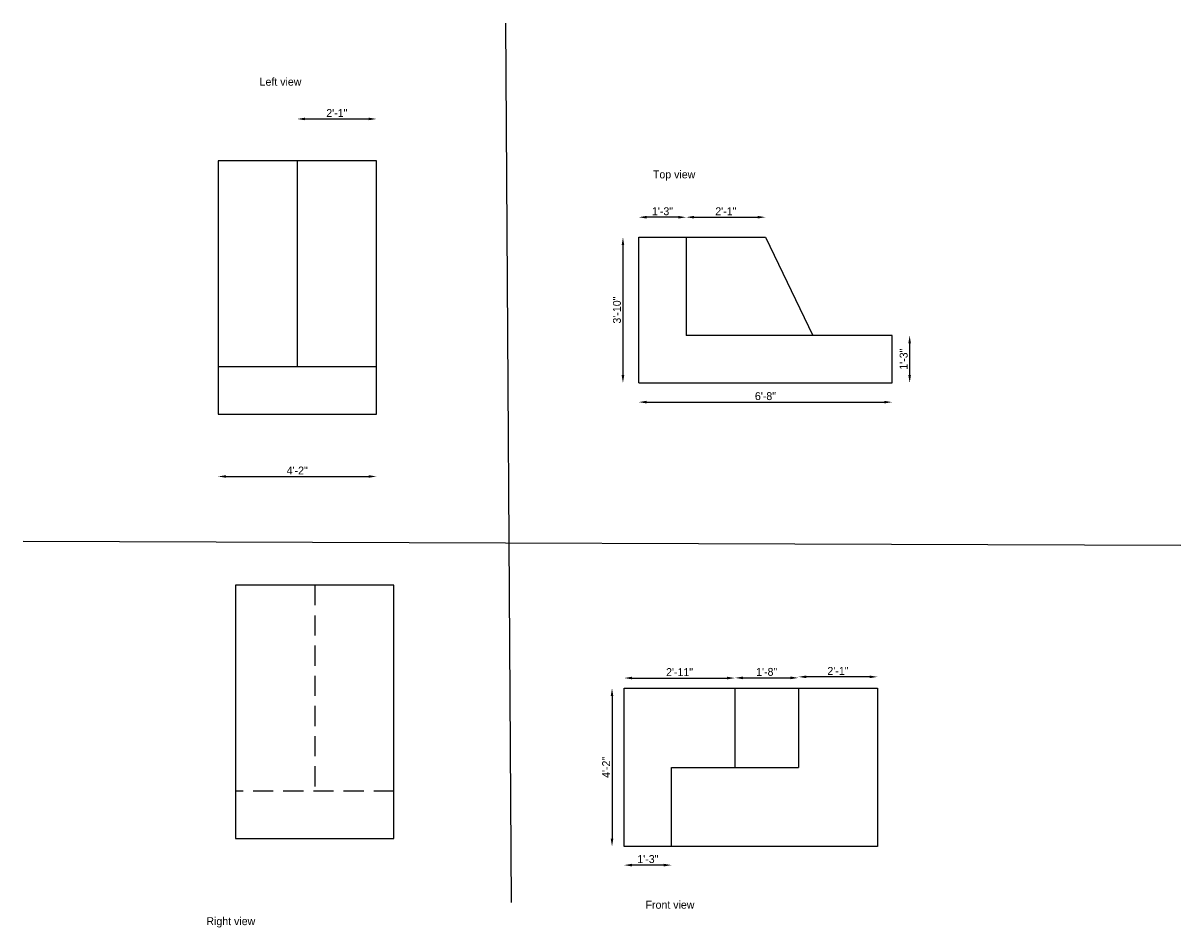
# Model space of a CAD drawing. Header units: inches. Extents: x 1183 to 1930, y 598 to 1107.
# Tile 2 of 2: x 1565 to 1930, y 598 to 884. Entities that reach past the tile are written whole.
import ezdxf

# ---------------------------------------------------------------- set-up
doc = ezdxf.new("R2010")
doc.units = ezdxf.units.IN
doc.linetypes.add('HIDDEN', pattern=[9.525, 6.35, -3.175])
doc.dimstyles.new('ISO-25', dxfattribs={"dimtxt": 2.5, "dimasz": 2.5, "dimexe": 1.25, "dimexo": 0.625, "dimtad": 1, "dimdec": 1, "dimlunit": 3, "dimtxsty": 'Standard', "dimcen": 2.5, "dimse1": 1, "dimse2": 1, "dimadec": 0, "dimazin": 0, "dimtfac": 1, "dimtdec": 1, "dimtmove": 2, "dimatfit": 3, "dimfxl": 1, "dimarcsym": 0})

# ---------------------------------------------------------------- blocks, each defined once
blk = doc.blocks.new('*D1')
at = {"color": 0, "lineweight": -2}
blk.add_line((1750.77, 671.48), (1750.77, 626.48), dxfattribs=at)
at = {"color": 0}
for points in [[(1750.36, 671.48), (1751.19, 671.48), (1750.77, 673.98)], [(1750.36, 626.48), (1751.19, 626.48), (1750.77, 623.98)]]:
    blk.add_solid(points, dxfattribs=at)
at = {"layer": 'Defpoints', "color": 0}
for p in [(1754.58, 673.98), (1750.77, 623.98), (1754.58, 623.98)]:
    blk.add_point(p, dxfattribs=at)
at = {"color": 0, "insert": (1748.9, 648.98), "char_height": 2.5, "attachment_point": 5, "rotation": 90}
blk.add_mtext('4\'-2"', dxfattribs=at)
blk = doc.blocks.new('*D2')
at = {"color": 0, "lineweight": -2}
blk.add_line((1832.08, 677.55), (1812.08, 677.55), dxfattribs=at)
at = {"color": 0}
for points in [[(1812.08, 677.97), (1812.08, 677.14), (1809.58, 677.55)], [(1832.08, 677.97), (1832.08, 677.14), (1834.58, 677.55)]]:
    blk.add_solid(points, dxfattribs=at)
at = {"layer": 'Defpoints', "color": 0}
for p in [(1809.58, 677.55), (1809.58, 673.98), (1834.58, 673.98)]:
    blk.add_point(p, dxfattribs=at)
at = {"color": 0, "insert": (1822.08, 679.43), "char_height": 2.5, "attachment_point": 5}
blk.add_mtext('2\'-1"', dxfattribs=at)
blk = doc.blocks.new('*D3')
at = {"color": 0, "lineweight": -2}
blk.add_line((1767.08, 618.13), (1757.08, 618.13), dxfattribs=at)
at = {"color": 0}
for points in [[(1757.08, 618.55), (1757.08, 617.71), (1754.58, 618.13)], [(1767.08, 618.55), (1767.08, 617.71), (1769.58, 618.13)]]:
    blk.add_solid(points, dxfattribs=at)
at = {"layer": 'Defpoints', "color": 0}
for p in [(1754.58, 623.98), (1769.58, 623.98), (1754.58, 618.13)]:
    blk.add_point(p, dxfattribs=at)
at = {"color": 0, "insert": (1762.08, 620.01), "char_height": 2.5, "attachment_point": 5}
blk.add_mtext('1\'-3"', dxfattribs=at)
blk = doc.blocks.new('*D4')
at = {"color": 0, "lineweight": -2}
blk.add_line((1757.08, 677.18), (1787.08, 677.18), dxfattribs=at)
at = {"color": 0}
for points in [[(1757.08, 677.59), (1757.08, 676.76), (1754.58, 677.18)], [(1787.08, 677.59), (1787.08, 676.76), (1789.58, 677.18)]]:
    blk.add_solid(points, dxfattribs=at)
at = {"layer": 'Defpoints', "color": 0}
for p in [(1789.58, 677.18), (1754.58, 673.98), (1789.58, 673.98)]:
    blk.add_point(p, dxfattribs=at)
at = {"color": 0, "insert": (1772.08, 679.05), "char_height": 2.5, "attachment_point": 5}
blk.add_mtext('2\'-11"', dxfattribs=at)
blk = doc.blocks.new('*D5')
at = {"color": 0, "lineweight": -2}
blk.add_line((1792.08, 677.23), (1807.08, 677.23), dxfattribs=at)
at = {"color": 0}
for points in [[(1792.08, 677.65), (1792.08, 676.81), (1789.58, 677.23)], [(1807.08, 677.65), (1807.08, 676.81), (1809.58, 677.23)]]:
    blk.add_solid(points, dxfattribs=at)
at = {"layer": 'Defpoints', "color": 0}
for p in [(1809.58, 677.23), (1789.58, 673.98), (1809.58, 673.98)]:
    blk.add_point(p, dxfattribs=at)
at = {"color": 0, "insert": (1799.58, 679.1), "char_height": 2.5, "attachment_point": 5}
blk.add_mtext('1\'-8"', dxfattribs=at)
blk = doc.blocks.new('*D6')
at = {"color": 0, "lineweight": -2}
blk.add_line((1754.22, 813.82), (1754.22, 772.82), dxfattribs=at)
at = {"color": 0}
for points in [[(1753.8, 813.82), (1754.63, 813.82), (1754.22, 816.32)], [(1753.8, 772.82), (1754.63, 772.82), (1754.22, 770.32)]]:
    blk.add_solid(points, dxfattribs=at)
at = {"layer": 'Defpoints', "color": 0}
for p in [(1759.19, 816.32), (1754.22, 770.32), (1759.19, 770.32)]:
    blk.add_point(p, dxfattribs=at)
at = {"color": 0, "insert": (1752.34, 793.32), "char_height": 2.5, "attachment_point": 5, "rotation": 90}
blk.add_mtext('3\'-10"', dxfattribs=at)
blk = doc.blocks.new('*D7')
at = {"color": 0, "lineweight": -2}
blk.add_line((1776.69, 822.64), (1796.69, 822.64), dxfattribs=at)
at = {"color": 0}
for points in [[(1776.69, 823.06), (1776.69, 822.23), (1774.19, 822.64)], [(1796.69, 823.06), (1796.69, 822.23), (1799.19, 822.64)]]:
    blk.add_solid(points, dxfattribs=at)
at = {"layer": 'Defpoints', "color": 0}
for p in [(1799.19, 822.64), (1774.19, 816.32), (1799.19, 816.32)]:
    blk.add_point(p, dxfattribs=at)
at = {"color": 0, "insert": (1786.69, 824.52), "char_height": 2.5, "attachment_point": 5}
blk.add_mtext('2\'-1"', dxfattribs=at)
blk = doc.blocks.new('*D8')
at = {"color": 0, "lineweight": -2}
blk.add_line((1844.71, 782.82), (1844.71, 772.82), dxfattribs=at)
at = {"color": 0}
for points in [[(1844.29, 782.82), (1845.12, 782.82), (1844.71, 785.32)], [(1844.29, 772.82), (1845.12, 772.82), (1844.71, 770.32)]]:
    blk.add_solid(points, dxfattribs=at)
at = {"layer": 'Defpoints', "color": 0}
for p in [(1839.19, 785.32), (1839.19, 770.32), (1844.71, 770.32)]:
    blk.add_point(p, dxfattribs=at)
at = {"color": 0, "insert": (1842.83, 777.82), "char_height": 2.5, "attachment_point": 5, "rotation": 90}
blk.add_mtext('1\'-3"', dxfattribs=at)
blk = doc.blocks.new('*D9')
at = {"color": 0, "lineweight": -2}
blk.add_line((1761.69, 764.27), (1836.69, 764.27), dxfattribs=at)
at = {"color": 0}
for points in [[(1761.69, 764.69), (1761.69, 763.85), (1759.19, 764.27)], [(1836.69, 764.69), (1836.69, 763.85), (1839.19, 764.27)]]:
    blk.add_solid(points, dxfattribs=at)
at = {"layer": 'Defpoints', "color": 0}
for p in [(1759.19, 770.32), (1839.19, 770.32), (1839.19, 764.27)]:
    blk.add_point(p, dxfattribs=at)
at = {"color": 0, "insert": (1799.19, 766.15), "char_height": 2.5, "attachment_point": 5}
blk.add_mtext('6\'-8"', dxfattribs=at)
blk = doc.blocks.new('*D10')
at = {"color": 0, "lineweight": -2}
blk.add_line((1771.69, 822.63), (1761.69, 822.63), dxfattribs=at)
at = {"color": 0}
for points in [[(1761.69, 823.05), (1761.69, 822.21), (1759.19, 822.63)], [(1771.69, 823.05), (1771.69, 822.21), (1774.19, 822.63)]]:
    blk.add_solid(points, dxfattribs=at)
at = {"layer": 'Defpoints', "color": 0}
for p in [(1759.19, 822.63), (1759.19, 816.32), (1774.19, 816.32)]:
    blk.add_point(p, dxfattribs=at)
at = {"color": 0, "insert": (1766.69, 824.5), "char_height": 2.5, "attachment_point": 5}
blk.add_mtext('1\'-3"', dxfattribs=at)
blk = doc.blocks.new('*D11')
at = {"color": 0, "lineweight": -2}
blk.add_line((1628.91, 740.8), (1673.91, 740.8), dxfattribs=at)
at = {"color": 0}
for points in [[(1628.91, 741.22), (1628.91, 740.39), (1626.41, 740.8)], [(1673.91, 741.22), (1673.91, 740.39), (1676.41, 740.8)]]:
    blk.add_solid(points, dxfattribs=at)
at = {"layer": 'Defpoints', "color": 0}
for p in [(1626.41, 760.42), (1676.41, 760.42), (1676.41, 740.8)]:
    blk.add_point(p, dxfattribs=at)
at = {"color": 0, "insert": (1651.41, 742.68), "char_height": 2.5, "attachment_point": 5}
blk.add_mtext('4\'-2"', dxfattribs=at)
blk = doc.blocks.new('*D12')
at = {"color": 0, "lineweight": -2}
blk.add_line((1653.91, 853.65), (1673.91, 853.65), dxfattribs=at)
at = {"color": 0}
for points in [[(1653.91, 854.07), (1653.91, 853.24), (1651.41, 853.65)], [(1673.91, 854.07), (1673.91, 853.24), (1676.41, 853.65)]]:
    blk.add_solid(points, dxfattribs=at)
at = {"layer": 'Defpoints', "color": 0}
for p in [(1676.41, 853.65), (1651.41, 840.42), (1676.41, 840.42)]:
    blk.add_point(p, dxfattribs=at)
at = {"color": 0, "insert": (1663.91, 855.53), "char_height": 2.5, "attachment_point": 5}
blk.add_mtext('2\'-1"', dxfattribs=at)

msp = doc.modelspace()

# ---------------------------------------------------------------- linework, layer by layer
for p, q in [((1719.09, 606.35), (1717.21, 883.9)), ((1651.41, 840.42), (1626.41, 840.42)), ((1626.41, 840.42), (1626.41, 760.42)), ((1676.41, 840.42), (1651.41, 840.42)), ((1651.41, 840.42), (1651.41, 775.42)), ((1676.41, 775.42), (1676.41, 840.42)), ((1759.19, 770.32), (1759.19, 816.32)), ((1759.19, 816.32), (1774.19, 816.32)), ((1774.19, 816.32), (1799.19, 816.32)), ((1774.19, 816.32), (1774.19, 785.32)), ((1799.19, 816.32), (1814.19, 785.32)), ((1814.19, 785.32), (1774.19, 785.32)), ((1839.19, 785.32), (1814.19, 785.32)), ((1839.19, 770.32), (1839.19, 785.32)), ((1676.41, 775.42), (1626.41, 775.42)), ((1676.41, 760.42), (1676.41, 775.42)), ((1759.19, 770.32), (1839.19, 770.32)), ((1626.41, 760.42), (1676.41, 760.42)), ((1564.91, 720.37), (1930.3, 719.12)), ((1656.93, 706.48), (1631.93, 706.48)), ((1631.93, 706.48), (1631.93, 626.48)), ((1681.93, 706.48), (1656.93, 706.48)), ((1681.93, 641.48), (1681.93, 706.48)), ((1754.58, 623.98), (1754.58, 673.98)), ((1754.58, 673.98), (1789.58, 673.98)), ((1789.58, 673.98), (1809.58, 673.98)), ((1789.58, 673.98), (1789.58, 648.98)), ((1809.58, 673.98), (1834.58, 673.98)), ((1809.58, 673.98), (1809.58, 648.98)), ((1834.58, 673.98), (1834.58, 648.98)), ((1769.58, 623.98), (1769.58, 648.98)), ((1769.58, 648.98), (1809.58, 648.98)), ((1834.58, 648.98), (1834.58, 623.98)), ((1681.93, 626.48), (1681.93, 641.48)), ((1631.93, 626.48), (1681.93, 626.48)), ((1769.58, 623.98), (1754.58, 623.98)), ((1834.58, 623.98), (1769.58, 623.98))]:
    msp.add_line(p, q)
at = {"linetype": 'HIDDEN'}
for p, q in [((1656.93, 706.48), (1656.93, 641.48)), ((1681.93, 641.48), (1631.93, 641.48))]:
    msp.add_line(p, q, dxfattribs=at)

# ---------------------------------------------------------------- texts
at = {"char_height": 2.5, "attachment_point": 1}
for s, insert, width in [('Left view', (1639.54, 866.65), 109.8762), ('Top view', (1763.68, 837.4), 65.625), ('Front view', (1761.36, 606.86), 65.625), ('Right view', (1622.74, 601.68), 65.625)]:
    msp.add_mtext(s, dxfattribs=dict(at, insert=insert, width=width))

# ---------------------------------------------------------------- dimensions: what is measured, and where the dimension line sits
for base, p1, p2, picture, middle in [((1676.41, 853.65), (1651.41, 840.42), (1676.41, 840.42), '*D12', (1663.91, 855.53)), ((1759.19, 822.63), (1774.19, 816.32), (1759.19, 816.32), '*D10', (1766.69, 824.5)), ((1799.19, 822.64), (1774.19, 816.32), (1799.19, 816.32), '*D7', (1786.69, 824.52)), ((1839.19, 764.27), (1759.19, 770.32), (1839.19, 770.32), '*D9', (1799.19, 766.15)), ((1676.41, 740.8), (1626.41, 760.42), (1676.41, 760.42), '*D11', (1651.41, 742.68)), ((1789.58, 677.18), (1754.58, 673.98), (1789.58, 673.98), '*D4', (1772.08, 679.05)), ((1809.58, 677.23), (1789.58, 673.98), (1809.58, 673.98), '*D5', (1799.58, 679.1)), ((1809.58, 677.55), (1834.58, 673.98), (1809.58, 673.98), '*D2', (1822.08, 679.43)), ((1754.58, 618.13), (1769.58, 623.98), (1754.58, 623.98), '*D3', (1762.08, 620.01))]:
    dim = msp.add_linear_dim(base=base, p1=p1, p2=p2, dimstyle='ISO-25')
    dim.commit()
    dim.dimension.update_dxf_attribs({"geometry": picture, "text_midpoint": middle})
for base, p1, p2, picture, middle in [((1754.22, 770.32), (1759.19, 816.32), (1759.19, 770.32), '*D6', (1752.34, 793.32)), ((1844.71, 770.32), (1839.19, 785.32), (1839.19, 770.32), '*D8', (1842.83, 777.82)), ((1750.77, 623.98), (1754.58, 673.98), (1754.58, 623.98), '*D1', (1748.9, 648.98))]:
    dim = msp.add_linear_dim(base=base, p1=p1, p2=p2, angle=90, dimstyle='ISO-25')
    dim.commit()
    dim.dimension.update_dxf_attribs({"geometry": picture, "text_midpoint": middle})

doc.saveas('drawing.dxf')
